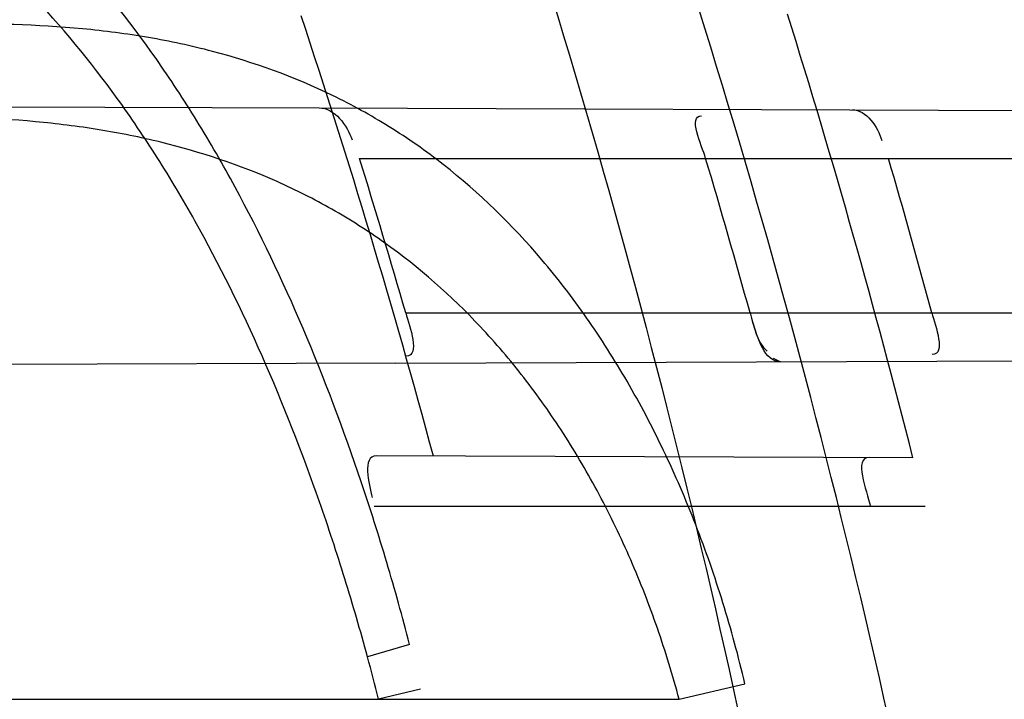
# Model space of a CAD drawing. Header units: millimetres. Extents: x 0 to 297, y 0 to 210.
# Tile 98 of 256: x 147.5941 to 147.6259, y 92.9366 to 92.9586. Entities that reach past the tile are written whole.
import ezdxf

# ---------------------------------------------------------------- set-up
doc = ezdxf.new("R2010")
doc.units = ezdxf.units.MM
doc.header["$LTSCALE"] = 16.335
doc.layers.get('0').update_dxf_attribs({"linetype": 'CONTINUOUS'})
for name, color, linetype in [('01_GLOBAL', 7, 'CONTINUOUS'), ('INTFCLR_1', 7, 'CONTINUOUS'), ('INTFCLR_144815', 7, 'CONTINUOUS')]:
    doc.layers.add(name, color=color, linetype=linetype)

msp = doc.modelspace()

# ---------------------------------------------------------------- linework, layer by layer
at = {"color": 7, "linetype": 'Continuous'}
msp.add_circle((148.0808034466, 92.1164639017), 1.9, dxfattribs=at)
at = {"color": 9, "linetype": 'Continuous'}
msp.add_arc((148.0808034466, 92.1164639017), 1.8756493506, 92.9674534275, 177.0325465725, dxfattribs=at)
at = {"layer": '01_GLOBAL', "color": 7, "linetype": 'Continuous'}
msp.add_circle((148.0808034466, 92.1164639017), 1.925, dxfattribs=at)
at = {"layer": 'INTFCLR_1', "color": 6, "linetype": 'Continuous'}
for p, q in [((147.5642691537, 92.955875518), (147.6037535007, 92.95573769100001)), ((147.6062380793, 92.94747836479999), (147.5673150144, 92.9473424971))]:
    msp.add_line(p, q, dxfattribs=at)
at = {"layer": 'INTFCLR_1', "color": 9, "linetype": 'Continuous'}
for p, q in [((147.6037535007, 92.95573769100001), (147.6475919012, 92.9555846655)), ((147.605059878, 92.9541036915), (147.6479681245, 92.9541036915)), ((147.6065565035, 92.9491036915), (147.649248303, 92.9491036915)), ((147.6062380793, 92.94747836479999), (147.6496285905, 92.9476298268)), ((147.6229711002, 92.94442060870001), (147.6055979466, 92.9444812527)), ((147.6055405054, 92.94285369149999), (147.6233637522, 92.94285369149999)), ((147.606685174, 92.9383802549), (147.6053207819, 92.9379776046)), ((147.6154042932, 92.9366036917), (147.6175336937, 92.9371056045)), ((147.6070367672, 92.9369353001), (147.6056811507, 92.9366036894)), ((147.3506636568, 92.9366036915), (147.6154042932, 92.9366036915))]:
    msp.add_line(p, q, dxfattribs=at)
at = {"layer": 'INTFCLR_1', "color": 7, "linetype": 'Continuous'}
msp.add_line((147.6184460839, 92.94764247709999), (147.6186914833, 92.9475218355), dxfattribs=at)
at = {"layer": 'INTFCLR_1', "color": 6, "linetype": 'Continuous'}
for centre, radius, start, end in [((147.3556636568, 92.8766036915), 0.3017258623, 270, 90.00000002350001), ((147.3556636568, 92.8766036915), 0.2867456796, 270, 90.00000002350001), ((147.3552502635, 92.8766054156), 0.2615546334, 16.0920984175, 17.2354244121), ((147.3559948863, 92.8766052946), 0.2715622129, 15.4839192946, 16.5815583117), ((147.3552498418, 92.87660524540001), 0.2779552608, 15.1191837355, 16.189568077)]:
    msp.add_arc(centre, radius, start, end, dxfattribs=at)
at = {"layer": 'INTFCLR_1', "color": 9, "linetype": 'Continuous'}
for centre, radius, start, end in [((147.3556636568, 92.8766036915), 0.2607760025, 15.0858372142, 18.3537618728), ((147.3556636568, 92.8766036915), 0.2757760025, 14.2357984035, 17.3348347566), ((147.5317042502, 92.9179342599), 0.0762963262, 14.1638873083, 15.2305644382)]:
    msp.add_arc(centre, radius, start, end, dxfattribs=at)
for points, knots in [([(147.6239207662, 92.7833025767), (147.6245143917, 92.7849178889), (147.625677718, 92.78817961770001), (147.6278942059, 92.7947943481), (147.6314905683, 92.8066675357), (147.6348253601, 92.820603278), (147.6370274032, 92.8330582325), (147.637953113, 92.83941797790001), (147.6384308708, 92.8430963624), (147.6395335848, 92.8523310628), (147.6406793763, 92.8681102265), (147.6404956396, 92.88672685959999), (147.639629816, 92.89879125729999), (147.6390851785, 92.90436193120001), (147.6386841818, 92.9080669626), (147.6374452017, 92.918066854), (147.6346320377, 92.9340794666), (147.6305782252, 92.9497128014), (147.6276786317, 92.9589915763), (147.6265880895, 92.96231049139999), (147.6249290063, 92.96719941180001), (147.621186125, 92.9774204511), (147.6147225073, 92.99242174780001), (147.6073615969, 93.00659423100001), (147.6022300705, 93.01531748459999), (147.59983173, 93.0192005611), (147.598238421, 93.02173172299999), (147.5939293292, 93.0283886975), (147.5867086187, 93.03860548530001), (147.5766787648, 93.0510431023), (147.5681834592, 93.0603660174), (147.5622490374, 93.0663251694), (147.5589678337, 93.0694802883), (147.5544151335, 93.07373538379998), (147.5480427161, 93.0793069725), (147.541144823, 93.084712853), (147.5367712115, 93.0878231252), (147.5346401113, 93.08925308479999), (147.533241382, 93.0901520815), (147.5319885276, 93.09091746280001), (147.5308874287, 93.09154948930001), (147.5299491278, 93.09203983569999), (147.5291251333, 93.09242738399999), (147.5284918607, 93.0926304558), (147.5279419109, 93.0927747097), (147.5276450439, 93.0924128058), (147.5279068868, 93.09190500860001), (147.528285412, 93.09126392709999), (147.528982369, 93.0903782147), (147.5299093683, 93.0892868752), (147.53099579, 93.0880857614), (147.5321866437, 93.08680384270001), (147.5339471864, 93.0849402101), (147.5364529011, 93.0823207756), (147.5411298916, 93.0774130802), (147.546237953, 93.07190717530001), (147.5508912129, 93.0666447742), (147.5537675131, 93.0632984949), (147.5583927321, 93.0578052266), (147.5654736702, 93.0489031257), (147.5747566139, 93.03595157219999), (147.581475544, 93.0253784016), (147.5858745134, 93.0178524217), (147.5888592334, 93.01255911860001), (147.5940084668, 93.0028972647), (147.6008853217, 92.9883069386), (147.605629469, 92.9761424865), (147.6078360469, 92.9698354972)], [0, 0, 0, 0, 0.0103792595, 0.0208842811, 0.0420721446, 0.0851858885, 0.1071984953, 0.1183380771, 0.123943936, 0.1295693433, 0.1744299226, 0.2192388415, 0.2417237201, 0.2473597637, 0.2529962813, 0.2641993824, 0.3081295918, 0.3509327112, 0.3614952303, 0.3667582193, 0.3720021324, 0.3926323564, 0.4323913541, 0.4704239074, 0.4888657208, 0.4934194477, 0.497950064, 0.5069039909, 0.5412450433, 0.5733438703, 0.6032118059, 0.6172673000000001, 0.6240601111, 0.6306649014, 0.6548506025, 0.6750843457, 0.6834913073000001, 0.6872123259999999, 0.6905622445, 0.6935176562, 0.6960693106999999, 0.6982084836, 0.6999280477, 0.7014829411, 0.7024060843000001, 0.7029587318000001, 0.7038763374, 0.7054334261, 0.7076628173, 0.7105600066, 0.714112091, 0.7174145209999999, 0.7211168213, 0.7295725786, 0.7392778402, 0.7620040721, 0.7748640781, 0.7816422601, 0.7886165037, 0.8181744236, 0.8502177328, 0.884679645, 0.8936796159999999, 0.902792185, 0.9213283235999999, 0.9597006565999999, 1, 1, 1, 1]), ([(147.5311764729, 93.0916036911), (147.5318287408, 93.0916035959), (147.5336257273, 93.09064726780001), (147.5357695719, 93.0894825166), (147.5378575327, 93.08815416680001), (147.540022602, 93.08673125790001), (147.5444669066, 93.0836295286), (147.5514777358, 93.0782474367), (147.5579605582, 93.07269628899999), (147.5625922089, 93.06845780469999), (147.5659282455, 93.06531718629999), (147.5719597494, 93.05938825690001), (147.580595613, 93.0501132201), (147.5907946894, 93.0377377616), (147.5981414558, 93.0275676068), (147.6025258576, 93.02094069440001), (147.60414614, 93.0184223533), (147.6065841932, 93.01456039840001), (147.6117989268, 93.0058880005), (147.6192817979, 92.99179533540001), (147.6258568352, 92.9768697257), (147.6296645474, 92.9666988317), (147.6313517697, 92.961835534), (147.6324604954, 92.9585349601), (147.6354073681, 92.94931094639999), (147.6395285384, 92.9337676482), (147.6423901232, 92.91783829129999), (147.6436501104, 92.9078915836), (147.6440578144, 92.90420708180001), (147.6446115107, 92.8986677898), (147.6454917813, 92.88667134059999), (147.6456786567, 92.8681563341), (147.6445135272, 92.85246501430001), (147.6433925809, 92.8432832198), (147.6429068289, 92.8396251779), (147.6419655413, 92.8333000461), (147.6397259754, 92.82091051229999), (147.6363346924, 92.80705067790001), (147.6326792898, 92.79524665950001), (147.6304259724, 92.7886688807), (147.6292433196, 92.78542534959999), (147.6286398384, 92.7838190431)], [0, 0, 0, 0, 0.0056084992, 0.016622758, 0.0214510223, 0.0268121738, 0.0389184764, 0.0680276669, 0.1027789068, 0.1122614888, 0.1220107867, 0.1421735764, 0.1849752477, 0.2309092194, 0.2799812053, 0.2927645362, 0.2992310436, 0.3057293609, 0.3320345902, 0.3862266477, 0.4428037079, 0.4721337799, 0.479586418, 0.4870651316, 0.5020714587, 0.5628449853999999, 0.6251697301, 0.6410581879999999, 0.6490513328, 0.6570434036, 0.6889243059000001, 0.7524504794, 0.8160576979, 0.8240355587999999, 0.8319861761, 0.8477866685, 0.8790166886, 0.9402183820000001, 0.9703167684, 0.9852456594, 1, 1, 1, 1]), ([(147.6066851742, 92.9383802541), (147.6064533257, 92.9392688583), (147.6060835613, 92.9405942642), (147.6055458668, 92.9423440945), (147.6047137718, 92.94488962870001), (147.6033320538, 92.9485570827), (147.6014874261, 92.9524338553), (147.5998290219, 92.9553134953), (147.5980981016, 92.9579551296), (147.5957168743, 92.9609407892), (147.5929709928, 92.9635035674), (147.5905965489, 92.96523885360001), (147.5881088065, 92.96677234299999), (147.5847519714, 92.968336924), (147.5811690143, 92.96944484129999), (147.5781660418, 92.9701087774), (147.575014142, 92.97065032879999), (147.5709227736, 92.9710929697), (147.5667319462, 92.9713068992), (147.5632696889, 92.9713860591), (147.5596875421, 92.9714143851), (147.5551425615, 92.9713725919), (147.5496304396, 92.971255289), (147.5459314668, 92.9711555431), (147.5440698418, 92.9711004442)], [0, 0, 0, 0, 0.0346282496, 0.0518722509, 0.0690224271, 0.1356084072, 0.1994979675, 0.2306510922, 0.2608465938, 0.3185314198, 0.3741956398, 0.4018715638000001, 0.4293205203, 0.4842875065, 0.5409793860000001, 0.570369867, 0.6002195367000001, 0.6615276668, 0.7254015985, 0.7583983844, 0.792108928, 0.8604732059, 0.9297730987, 1, 1, 1, 1]), ([(147.6078360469, 92.9698354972), (147.6101299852, 92.9632788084), (147.6142956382, 92.9498053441), (147.6182613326, 92.93248715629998), (147.6202192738, 92.9209208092), (147.6210065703, 92.9154643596), (147.6214994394, 92.91179284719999), (147.6227052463, 92.90167889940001), (147.623864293, 92.88500070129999), (147.6237011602, 92.86826331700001), (147.6230932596, 92.8580308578), (147.6228153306, 92.8542968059), (147.6223459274, 92.84873943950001), (147.6210514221, 92.8369058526), (147.6180380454, 92.81906424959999), (147.6143540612, 92.80424827), (147.6118533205, 92.7957452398), (147.6108389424, 92.79241084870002), (147.6090123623, 92.7866911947), (147.6051536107, 92.7756507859), (147.5989882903, 92.76060143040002), (147.5926455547, 92.7476790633), (147.588554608, 92.74013645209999), (147.5870705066, 92.7374761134), (147.5848652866, 92.73359496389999), (147.5801153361, 92.725595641), (147.5725777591, 92.71408438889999), (147.5633378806, 92.7015190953), (147.5566749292, 92.69332205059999), (147.5528339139, 92.6888229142), (147.551385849, 92.6871436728), (147.5489422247, 92.68435085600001), (147.5444265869, 92.6793230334), (147.5395205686, 92.6740995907), (147.5350750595, 92.669442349), (147.5324472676, 92.6667048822), (147.5302613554, 92.6642911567), (147.5288390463, 92.6627654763), (147.5269884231, 92.6599424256), (147.5301672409, 92.66119888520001), (147.5319512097, 92.6622736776), (147.5341146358, 92.6635994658), (147.5360112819, 92.6648736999), (147.5382932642, 92.66645580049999), (147.5413846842, 92.6687204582), (147.5453415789, 92.671795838), (147.5512543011, 92.676661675), (147.5565470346, 92.68140832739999), (147.5611780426, 92.68584954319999), (147.5644972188, 92.6891252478), (147.5704790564, 92.69529289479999), (147.5790048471, 92.7049106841), (147.5890158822, 92.7176983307), (147.5961841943, 92.72817403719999), (147.6004450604, 92.7349871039), (147.6020181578, 92.7375755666), (147.6043852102, 92.74154715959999), (147.6094401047, 92.750464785), (147.6166547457, 92.7649396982), (147.621618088, 92.77703676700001), (147.6239207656, 92.78330257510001)], [0, 0, 0, 0, 0.0419449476, 0.0850695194, 0.1071739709, 0.1127634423, 0.1183584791, 0.1295423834, 0.1742656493, 0.2191961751, 0.2304978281, 0.2361598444, 0.2418057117, 0.2641744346, 0.3080240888, 0.3509528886, 0.3562644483, 0.3615432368, 0.3719979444, 0.3925183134, 0.4321501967, 0.4701192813, 0.4793724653, 0.4839620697, 0.48851378, 0.5063269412, 0.5401307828, 0.5715496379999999, 0.6004673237, 0.6038923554, 0.6072711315, 0.6138564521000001, 0.6263016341, 0.6480618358, 0.6572019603, 0.6650284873, 0.6713159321, 0.6759369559, 0.6799952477, 0.6841765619, 0.6887949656, 0.6950107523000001, 0.6986911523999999, 0.7027318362, 0.7117342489, 0.7218512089, 0.7329803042, 0.7579718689, 0.7647510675, 0.7717251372, 0.7861300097, 0.8166264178, 0.8492835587, 0.8841348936, 0.8932111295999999, 0.8978052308, 0.9024247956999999, 0.92112918, 0.9596906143, 1, 1, 1, 1]), ([(147.6053207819, 92.9379776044), (147.6050905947, 92.93882446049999), (147.6046020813, 92.94050522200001), (147.6035256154, 92.94377400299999), (147.6019985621, 92.9476799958), (147.6001796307, 92.9513752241), (147.5985478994, 92.954121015), (147.59684337, 92.9566449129), (147.5945016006, 92.95950026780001), (147.5918121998, 92.9619510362), (147.5894897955, 92.96361520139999), (147.5870547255, 92.965090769), (147.5837740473, 92.9666019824), (147.5802771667, 92.96768187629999), (147.5773469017, 92.9683376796), (147.5742721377, 92.9688777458), (147.5702826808, 92.969333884), (147.5661959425, 92.9695740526), (147.5628200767, 92.9696814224), (147.5593277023, 92.9697418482), (147.5548960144, 92.96974604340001), (147.5495201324, 92.9696906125), (147.545912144, 92.9696337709), (147.5440960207, 92.96960206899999)], [0, 0, 0, 0, 0.0341071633, 0.068008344, 0.1337313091, 0.1969353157, 0.2278200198, 0.2578041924, 0.3152475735, 0.3708922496, 0.3986349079, 0.4261880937, 0.4814518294, 0.5385010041, 0.5680846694, 0.5981200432, 0.6597913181, 0.7240121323, 0.7571773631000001, 0.7910568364, 0.8597590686, 0.9294057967, 1, 1, 1, 1]), ([(147.5311764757, 92.6616036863), (147.5310781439, 92.6616036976), (147.5308373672, 92.6616511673), (147.5308497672, 92.6620839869), (147.5311074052, 92.66252928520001), (147.5315528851, 92.66319115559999), (147.5322318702, 92.6640149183), (147.5335407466, 92.6654986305), (147.5355593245, 92.6676144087), (147.5383533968, 92.67047263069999), (147.5428736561, 92.67507601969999), (147.5478811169, 92.68027873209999), (147.5524841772, 92.6852758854), (147.5549756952, 92.68805332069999), (147.5564519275, 92.6897231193), (147.5603658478, 92.69419510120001), (147.5671547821, 92.70234315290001), (147.5765732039, 92.71484082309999), (147.5842592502, 92.7262958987), (147.5891039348, 92.7342592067), (147.5913524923, 92.7381219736), (147.5928653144, 92.74076896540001), (147.5970335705, 92.74827048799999), (147.6034974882, 92.7611245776), (147.6097854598, 92.7761068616), (147.6137211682, 92.7870999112), (147.6155837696, 92.7927940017), (147.6166180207, 92.7961131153), (147.6191666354, 92.8045735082), (147.6229221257, 92.8193173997), (147.6259956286, 92.83708214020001), (147.6273158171, 92.8488648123), (147.6277944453, 92.8543974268), (147.6280778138, 92.8581145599), (147.6286975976, 92.86830028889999), (147.6288639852, 92.8849640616), (147.6276820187, 92.90156740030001), (147.6264527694, 92.9116340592), (147.6259502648, 92.9152888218), (147.6251474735, 92.9207210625), (147.6231505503, 92.93223826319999), (147.6191057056, 92.949481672), (147.6148598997, 92.9628870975), (147.6125223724, 92.96940981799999)], [0, 0, 0, 0, 0.0008731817, 0.001718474, 0.0032338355, 0.0055641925, 0.0087322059, 0.0127298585, 0.0231213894, 0.0346993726, 0.0482226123, 0.08041255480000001, 0.0988155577, 0.1085507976, 0.1135449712, 0.1186069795, 0.1613231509, 0.207686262, 0.2575123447, 0.2837454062, 0.2904461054, 0.2972015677, 0.3108182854, 0.366650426, 0.4248609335, 0.4549769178, 0.4703146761, 0.4780576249, 0.4858477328, 0.5487775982, 0.6130123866, 0.6457680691, 0.6540347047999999, 0.6623246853, 0.6788711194, 0.7446474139, 0.8101273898, 0.8265053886, 0.8346996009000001, 0.8428861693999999, 0.8752668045, 0.9384714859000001, 1, 1, 1, 1]), ([(147.6175336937, 92.9371056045), (147.6173285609, 92.93798744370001), (147.6168577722, 92.9397200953), (147.615979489, 92.9422423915), (147.6149449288, 92.9446386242), (147.6137657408, 92.9468827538), (147.6124535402, 92.9489486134), (147.6105754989, 92.9513931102), (147.6084249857, 92.95349124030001), (147.6060539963, 92.95515138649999), (147.6036063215, 92.9565016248), (147.6009695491, 92.95745553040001), (147.5982256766, 92.95804338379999), (147.5953432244, 92.95841868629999), (147.5931382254, 92.9584689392), (147.5916574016, 92.95842828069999)], [0, 0, 0, 0, 0.0736829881, 0.1459735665, 0.2171926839, 0.2858938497, 0.3520814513, 0.4160976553, 0.536537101, 0.5946056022, 0.6512552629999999, 0.7636590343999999, 0.8210952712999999, 0.8794404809, 1, 1, 1, 1]), ([(147.6154042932, 92.9366036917), (147.6152002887, 92.9373794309), (147.6147340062, 92.9389045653), (147.6138690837, 92.9411204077), (147.6128544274, 92.9432266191), (147.6116999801, 92.94519951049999), (147.6104180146, 92.947016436), (147.6085787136, 92.9491779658), (147.6064844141, 92.9510228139), (147.6041953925, 92.9524809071), (147.6018172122, 92.95367962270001), (147.5992703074, 92.9545261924), (147.5966240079, 92.9550564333), (147.5938408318, 92.95540443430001), (147.5917135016, 92.9554621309), (147.5902832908, 92.95543716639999)], [0, 0, 0, 0, 0.0701472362, 0.1393069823, 0.2078363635, 0.2743846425, 0.3389902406, 0.4020297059, 0.5223393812, 0.5811635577, 0.6390271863, 0.7549002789, 0.8143917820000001, 0.874905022, 1, 1, 1, 1])]:
    msp.add_open_spline(points, degree=3, knots=knots, dxfattribs=at)
at = {"layer": 'INTFCLR_1', "color": 6, "linetype": 'Continuous'}
for points, knots in [([(147.5524190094, 93.0916036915), (147.5518087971, 93.0916036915), (147.5529114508, 93.08950324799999), (147.5538583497, 93.08834455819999), (147.5554058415, 93.0863113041), (147.5573153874, 93.0840115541), (147.5597564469, 93.0810765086), (147.5626098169, 93.0776680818), (147.5656703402, 93.073960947), (147.5686923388, 93.0702356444), (147.571505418, 93.0666872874), (147.5740879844, 93.06335701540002), (147.5764364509, 93.0602594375), (147.5785589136, 93.05739951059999), (147.5804701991, 93.0547707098), (147.5821890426, 93.05236174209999), (147.5837330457, 93.05015870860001), (147.5851142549, 93.0481557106), (147.5863481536, 93.04633959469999), (147.5874498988, 93.04469533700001), (147.5884368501, 93.0432038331), (147.5893145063, 93.04186262), (147.590301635, 93.0403384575), (147.5913416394, 93.03871140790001), (147.5924164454, 93.0370044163), (147.5934051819, 93.03541431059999), (147.5944675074, 93.0336832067), (147.5954727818, 93.0320194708), (147.5963989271, 93.0304656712), (147.5972040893, 93.0291000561), (147.5980924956, 93.0275744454), (147.5990691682, 93.0258742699), (147.6001439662, 93.02397450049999), (147.6013258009, 93.02184928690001), (147.6026254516, 93.0194658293), (147.6040567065, 93.016782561), (147.6056293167, 93.01375936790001), (147.6073520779, 93.0103498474), (147.6092357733, 93.0064972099), (147.6112959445, 93.00212210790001), (147.6135459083, 92.9971289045), (147.6159975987, 92.99139551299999), (147.6186600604, 92.9847751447), (147.621540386, 92.9770580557), (147.6245995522, 92.96806700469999), (147.6276353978, 92.9580497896), (147.6304347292, 92.9474285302), (147.6328479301, 92.9366846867), (147.6348548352, 92.9259114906), (147.6364550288, 92.91515159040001), (147.6376568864, 92.9044033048), (147.6384643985, 92.8936919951), (147.6388848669, 92.883007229), (147.638923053, 92.8723658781), (147.6385832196, 92.8617581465), (147.6378679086, 92.85118540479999), (147.6367790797, 92.8406561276), (147.6353146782, 92.8301491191), (147.6334744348, 92.81967840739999), (147.6312492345, 92.80922126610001), (147.6286373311, 92.7987909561), (147.6256726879, 92.7885321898), (147.6225298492, 92.77894344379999), (147.6194333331, 92.7704309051), (147.6165578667, 92.7631606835), (147.613914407, 92.756913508), (147.6114912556, 92.751504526), (147.6092772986, 92.74679278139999), (147.6072566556, 92.7426627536), (147.6054148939, 92.7390284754), (147.6037381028, 92.7358200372), (147.6022167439, 92.7329849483), (147.6008394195, 92.7304773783), (147.5995919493, 92.72825221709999), (147.5984619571, 92.7262722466), (147.5974378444, 92.724505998), (147.5965123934, 92.7229325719), (147.5956788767, 92.7215330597), (147.5947260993, 92.71995062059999), (147.5936842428, 92.71824390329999), (147.5924549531, 92.71626272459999), (147.5913949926, 92.7145809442), (147.5904087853, 92.71303704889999), (147.5895314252, 92.7116777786), (147.5885421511, 92.7101629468), (147.5874297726, 92.7084808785), (147.5861816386, 92.706620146), (147.5847816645, 92.7045655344), (147.5832139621, 92.7023025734), (147.5814607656, 92.69981828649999), (147.5795082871, 92.69710583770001), (147.5773377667, 92.6941536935), (147.5749300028, 92.69095159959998), (147.5722786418, 92.6875081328), (147.5693828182, 92.6838337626), (147.5662651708, 92.67997262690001), (147.5630841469, 92.6761093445), (147.5601062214, 92.67254834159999), (147.5575479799, 92.66947614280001), (147.5555504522, 92.6670757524), (147.5539276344, 92.6649548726), (147.5529496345, 92.6637602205), (147.5517963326, 92.66160369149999), (147.5524190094, 92.66160369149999)], [0, 0, 0, 0, 0.0038604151, 0.0075016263, 0.0124785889, 0.0188917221, 0.0268498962, 0.0364677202, 0.04706947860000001, 0.0572444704, 0.0668187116, 0.0757144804, 0.08390538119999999, 0.0914099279, 0.098245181, 0.1044667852, 0.1101313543, 0.1152642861, 0.1198589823, 0.1240215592, 0.1277856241, 0.1311734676, 0.1341617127, 0.1392736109, 0.1433897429, 0.1469230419, 0.1511192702, 0.1562389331, 0.1592204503, 0.1625628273, 0.1662680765, 0.1703891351, 0.1749670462, 0.1800766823, 0.185772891, 0.1921413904, 0.1993155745, 0.2073310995, 0.2163076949, 0.2264451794, 0.2379233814, 0.250953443, 0.2658909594, 0.2830621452, 0.3030578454, 0.3259639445, 0.3492662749, 0.372530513, 0.3956109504, 0.4185782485, 0.4413347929, 0.4640172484, 0.48651927, 0.5089682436, 0.5313242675, 0.553647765, 0.5759939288, 0.5982772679, 0.6207473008, 0.6432362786, 0.6658996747, 0.6887559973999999, 0.7107777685, 0.7297237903, 0.7460531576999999, 0.7602331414, 0.7726347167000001, 0.7835467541, 0.7931663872, 0.8017211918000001, 0.8093215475, 0.8160683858, 0.8220758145, 0.8274205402, 0.8322066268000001, 0.8364980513, 0.8403368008, 0.8437547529, 0.8468031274, 0.8520223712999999, 0.8564046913, 0.8615533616, 0.8645986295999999, 0.8679945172, 0.8717882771, 0.8760445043, 0.8807522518, 0.8859628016, 0.8917731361, 0.8981681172, 0.9051985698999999, 0.9129160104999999, 0.9213486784, 0.9305434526, 0.9404096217, 0.9509435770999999, 0.9619432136, 0.9720502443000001, 0.9803711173, 0.9870628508, 0.9922716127, 0.99606073, 1, 1, 1, 1]), ([(147.5524190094, 92.66160369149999), (147.5531143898, 92.66160369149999), (147.5543203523, 92.6624163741), (147.5561744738, 92.6635325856), (147.5583002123, 92.66507723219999), (147.560928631, 92.6670898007), (147.5640582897, 92.6696593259), (147.5675074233, 92.6726544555), (147.5710070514, 92.6758564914), (147.574310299, 92.6790215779), (147.5773371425, 92.6820373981), (147.5800923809, 92.6848835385), (147.5825889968, 92.6875456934), (147.5848455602, 92.6900206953), (147.5868773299, 92.69230773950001), (147.5887011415, 92.69440843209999), (147.5903405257, 92.6963368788), (147.5918089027, 92.69809721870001), (147.59312239, 92.69969855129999), (147.5942950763, 92.7011505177), (147.5953447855, 92.7024683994), (147.5962981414, 92.7036803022), (147.5972372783, 92.7048876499), (147.5982377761, 92.70618954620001), (147.5992999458, 92.7075906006), (147.6003509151, 92.70899661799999), (147.6013832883, 92.71039607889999), (147.6024574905, 92.7118722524), (147.6036466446, 92.7135309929), (147.6049757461, 92.71541616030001), (147.6064609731, 92.7175638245), (147.6081179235, 92.7200131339), (147.6099603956, 92.72280467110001), (147.6120026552, 92.725988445), (147.6142665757, 92.7296344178), (147.6167734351, 92.73382309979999), (147.6195429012, 92.73865281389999), (147.6225956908, 92.7442536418), (147.6259494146, 92.7507780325), (147.6296263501, 92.7584542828), (147.6335547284, 92.7673916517), (147.6374822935, 92.777309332), (147.6411546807, 92.7877658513), (147.6444163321, 92.7983650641), (147.6472390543, 92.8090034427), (147.6496322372, 92.81966957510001), (147.6515947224, 92.830307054), (147.6531423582, 92.84094476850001), (147.6542785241, 92.8515373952), (147.6550140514, 92.86210180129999), (147.655355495, 92.8726275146), (147.6553083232, 92.8831163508), (147.6548760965, 92.8935745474), (147.6540611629, 92.9039954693), (147.6528633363, 92.9143835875), (147.6512816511, 92.9247373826), (147.649316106, 92.935041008), (147.6469588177, 92.94531754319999), (147.6442058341, 92.9555541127), (147.6410435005, 92.9657625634), (147.6374805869, 92.97589100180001), (147.6336594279, 92.98555735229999), (147.6298256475, 92.9943126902), (147.6262354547, 93.0018480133), (147.6229615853, 93.0082575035), (147.6199846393, 93.0137592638), (147.617284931, 93.01850609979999), (147.6148405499, 93.0226260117), (147.6126315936, 93.0262165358), (147.6106351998, 93.029359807), (147.6088346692, 93.032115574), (147.6072125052, 93.0345383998), (147.6057564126, 93.0366668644), (147.6044486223, 93.0385420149), (147.6032796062, 93.0401903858), (147.6022307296, 93.04164776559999), (147.6012884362, 93.0429399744), (147.6003875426, 93.0441606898), (147.599451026, 93.0454152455), (147.5984191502, 93.0467800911), (147.5973563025, 93.048166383), (147.5962900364, 93.04953808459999), (147.5952102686, 93.0509094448), (147.5940251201, 93.0523937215), (147.5927013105, 93.0540257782), (147.5912185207, 93.05582248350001), (147.5895625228, 93.05779146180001), (147.5877136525, 93.05994306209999), (147.5856554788, 93.0622827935), (147.583366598, 93.0648176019), (147.5808303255, 93.0675463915), (147.5780323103, 93.07046241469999), (147.5749547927, 93.0735545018), (147.5715984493, 93.0767954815), (147.5680191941, 93.0800963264), (147.5644644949, 93.08320501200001), (147.5612102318, 93.085894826), (147.5584715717, 93.08800309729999), (147.5562664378, 93.089614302), (147.5543599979, 93.09076625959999), (147.5531273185, 93.0916036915), (147.5524190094, 93.0916036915)], [0, 0, 0, 0, 0.0042187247, 0.0081401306, 0.0133978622, 0.0200459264, 0.0282638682, 0.0379443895, 0.0477615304, 0.05703690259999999, 0.0656973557, 0.0736821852, 0.0810680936, 0.0878383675, 0.0940009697, 0.0996271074, 0.1047154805, 0.1093563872, 0.1135342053, 0.1172803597, 0.1206792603, 0.1237557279, 0.1266349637, 0.1299589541, 0.1337168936, 0.1373013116, 0.1406085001, 0.1442672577, 0.148377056, 0.1529904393, 0.1582606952, 0.164218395, 0.1709303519, 0.1785521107, 0.1871652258, 0.1969659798, 0.2081658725, 0.2209392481, 0.2356613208, 0.2526660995, 0.2725685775, 0.2948769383, 0.3173640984, 0.3397873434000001, 0.3621386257, 0.3841211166, 0.4060891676, 0.4277469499, 0.4493218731, 0.470705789, 0.4919793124, 0.5131981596, 0.5343255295, 0.5554668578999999, 0.5765984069, 0.5977513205, 0.6189954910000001, 0.6402209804, 0.6617015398, 0.6832900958, 0.7050415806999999, 0.7268239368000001, 0.7463339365, 0.7630160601, 0.7774553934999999, 0.7899931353, 0.8009638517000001, 0.8105830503, 0.8190545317, 0.8265380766, 0.8331730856, 0.8390248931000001, 0.8442268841, 0.8488182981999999, 0.8528943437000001, 0.8564866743, 0.8597116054, 0.8625968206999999, 0.8656908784, 0.8692094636, 0.8729771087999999, 0.8762884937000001, 0.879749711, 0.8835661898, 0.8878115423, 0.8924986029, 0.8976989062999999, 0.9034198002, 0.9097088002, 0.9166034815, 0.9241390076, 0.9323094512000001, 0.9411199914, 0.9506041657, 0.9606137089, 0.9706541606, 0.9792553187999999, 0.9862062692, 0.9916647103, 0.9957028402, 1, 1, 1, 1])]:
    msp.add_open_spline(points, degree=3, knots=knots, dxfattribs=at)
for points in [[(147.6037535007, 92.95573769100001), (147.6042495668, 92.9557359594), (147.6046729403, 92.9551734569), (147.6048199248, 92.95469966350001)], [(147.6162640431, 92.9541036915), (147.6161325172, 92.9545454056), (147.6156728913, 92.95548178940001), (147.6161337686, 92.95548018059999)], [(147.6210056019, 92.95567746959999), (147.6214668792, 92.9556758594), (147.6218365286, 92.95512331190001), (147.6219651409, 92.9546803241)], [(147.6065565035, 92.9491036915), (147.6066854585, 92.9486566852), (147.6070400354, 92.9477097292), (147.6065748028, 92.94770810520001)], [(147.6235837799, 92.9491036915), (147.6237007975, 92.9486705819), (147.6240482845, 92.94775943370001), (147.6235996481, 92.9477578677)], [(147.6055979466, 92.9444812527), (147.6051471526, 92.94448282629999), (147.6053579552, 92.9435703), (147.6054736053, 92.9431345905)], [(147.6215608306, 92.9444255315), (147.6210367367, 92.94442736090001), (147.621471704, 92.9433622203), (147.6215984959, 92.94285369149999)]]:
    msp.add_open_spline(points, degree=3, dxfattribs=at)
at = {"layer": 'INTFCLR_1', "color": 7, "linetype": 'Continuous'}
for points in [[(147.6177008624, 92.9491036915), (147.617823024, 92.94866762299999), (147.6179135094, 92.9481614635), (147.6182539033, 92.947862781)], [(147.6186914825, 92.9475218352), (147.6181697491, 92.9475199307), (147.6179327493, 92.94830115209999), (147.617793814, 92.94880405)]]:
    msp.add_open_spline(points, degree=3, dxfattribs=at)
at = {"layer": 'INTFCLR_144815', "color": 6, "linetype": 'Continuous'}
for radius in [0.3190566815, 0.3040475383]:
    msp.add_circle((147.3556636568, 92.8766036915), radius, dxfattribs=at)
for radius, start, end in [(0.4398395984, 313.9937911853, 154.5150993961), (0.3391361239, 316.9838592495, 43.0161407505)]:
    msp.add_arc((147.3556636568, 92.8766036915), radius, start, end, dxfattribs=at)
at = {"layer": 'INTFCLR_144815', "color": 9, "linetype": 'Continuous'}
for centre, radius, start, end in [((147.3556636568, 92.87660369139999), 0.3298406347, 314.0862202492, 45.9137797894), ((147.3556636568, 92.8766036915), 0.3198467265, 314.0319604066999, 45.9680396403)]:
    msp.add_arc(centre, radius, start, end, dxfattribs=at)
at = {"layer": 'INTFCLR_144815', "color": 6, "linetype": 'Continuous'}
for points, knots in [([(147.6577759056, 92.87660369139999), (147.6577759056, 92.87817500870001), (147.6577525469, 92.88131803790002), (147.6576474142, 92.88603238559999), (147.6574721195, 92.8907467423), (147.6572265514, 92.8954611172), (147.656910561, 92.9001754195), (147.656523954, 92.904889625), (147.6560665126, 92.90960350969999), (147.6555379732, 92.9143169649), (147.6549380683, 92.91902960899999), (147.6542664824, 92.923741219), (147.6535229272, 92.9284511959), (147.6527070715, 92.93315910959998), (147.6518186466, 92.93786409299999), (147.6508573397, 92.9425655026), (147.6498229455, 92.9472621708), (147.6487152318, 92.95195313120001), (147.6475341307, 92.9566368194), (147.6462795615, 92.96131189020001), (147.64495167, 92.965976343), (147.6435506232, 92.97062836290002), (147.6420768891, 92.97526542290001), (147.6405310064, 92.97988513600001), (147.6389138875, 92.98448439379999), (147.6372266, 92.9890601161), (147.6354706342, 92.99360858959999), (147.6336477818, 92.99812590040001), (147.6317603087, 93.00260760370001), (147.6298109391, 93.0070488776), (147.6278029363, 93.0114444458), (147.6257401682, 93.0157885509), (147.62362715, 93.0200749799), (147.621469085, 93.0242970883), (147.6192719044, 93.0284478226), (147.6170422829, 93.0325197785), (147.6147876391, 93.03650527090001), (147.6125161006, 93.0403964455), (147.6102364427, 93.04418540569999), (147.6079579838, 93.04786437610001), (147.6056904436, 93.05142588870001), (147.603443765, 93.05486297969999), (147.6012279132, 93.0581693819), (147.5990526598, 93.06133970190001), (147.5969273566, 93.0643695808), (147.5948607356, 93.06725579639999), (147.5928607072, 93.069996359), (147.5909342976, 93.07259041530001), (147.5890876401, 93.0750381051), (147.5873260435, 93.0773403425), (147.5856536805, 93.07949911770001), (147.5840734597, 93.0815175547), (147.5825868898, 93.0834000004), (147.5811945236, 93.0851514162), (147.5798962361, 93.08677702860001), (147.578691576, 93.08828191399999), (147.577579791, 93.08967101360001), (147.5765599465, 93.0909489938), (147.57563099, 93.0921203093), (147.5747919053, 93.09318871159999), (147.5740415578, 93.0941585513), (147.5733789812, 93.0950309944), (147.5728023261, 93.0958162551), (147.5723120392, 93.096495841), (147.5718077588, 93.09728362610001), (147.5713359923, 93.09785424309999), (147.5710071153, 93.09909758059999), (147.5713403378, 93.0991036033)], [0, 0, 0, 0, 0.0193233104, 0.0386508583, 0.0579871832, 0.0773361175, 0.09670245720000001, 0.1160893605, 0.1355016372, 0.1549417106, 0.174414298, 0.1939209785, 0.2134662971, 0.2330504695, 0.2526773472, 0.2723461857, 0.2920601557, 0.3118166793, 0.3316176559, 0.3514587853, 0.371340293, 0.3912557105, 0.4112029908, 0.4311730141, 0.4511607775, 0.4711544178, 0.4911445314, 0.5111169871, 0.5310562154, 0.5509444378, 0.5707608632, 0.5904818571, 0.6100808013, 0.6295279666, 0.6487906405, 0.6678329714, 0.6866163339, 0.7050996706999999, 0.7232399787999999, 0.7409930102, 0.7583142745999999, 0.7751600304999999, 0.7914883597, 0.8072603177, 0.8224409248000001, 0.8370001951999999, 0.8509135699, 0.8641629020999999, 0.8767346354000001, 0.8886194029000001, 0.8998117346, 0.9103161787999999, 0.9201431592, 0.929309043, 0.9378311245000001, 0.9457272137, 0.9530145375, 0.9597112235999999, 0.9658341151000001, 0.9713985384, 0.9764187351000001, 0.9809091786, 0.9848838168, 0.9883571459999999, 0.9913427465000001, 0.9959015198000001, 1, 1, 1, 1]), ([(147.5784687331, 92.65410377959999), (147.5781248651, 92.65411009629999), (147.5784667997, 92.6553861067), (147.5789335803, 92.6559818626), (147.5794381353, 92.656793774), (147.5799269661, 92.65749477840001), (147.5805020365, 92.6583039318), (147.581162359, 92.6592026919), (147.5819099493, 92.66020143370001), (147.5827456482, 92.66130133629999), (147.5836709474, 92.66250732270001), (147.5846879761, 92.6638247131), (147.5857985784, 92.6652591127), (147.5870029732, 92.6668144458), (147.5882990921, 92.66849222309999), (147.5896836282, 92.6702928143), (147.5911548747, 92.6722190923), (147.5927145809, 92.6742789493), (147.5943650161, 92.6764816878), (147.596103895, 92.67883130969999), (147.5979255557, 92.6813277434), (147.599823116, 92.6839695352), (147.6017910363, 92.68675738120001), (147.6038223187, 92.689690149), (147.6059091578, 92.6927656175), (147.6080430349, 92.6959804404), (147.610214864, 92.6993301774), (147.6124151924, 92.7028094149), (147.6146343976, 92.70641190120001), (147.6168628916, 92.71013072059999), (147.6190913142, 92.71395848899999), (147.6213106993, 92.7178875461), (147.6235126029, 92.7219101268), (147.6256891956, 92.72601851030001), (147.6278333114, 92.73020512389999), (147.6299384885, 92.73446266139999), (147.631998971, 92.73878415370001), (147.6340096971, 92.7431630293), (147.635966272, 92.7475931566), (147.6378649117, 92.7520688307), (147.6397023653, 92.75658470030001), (147.6414762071, 92.7611366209), (147.6431808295, 92.76571122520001), (147.6448144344, 92.7703031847), (147.6463777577, 92.7749136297), (147.6478725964, 92.77954824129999), (147.6492992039, 92.7842086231), (147.6506556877, 92.7888890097), (147.651941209, 92.79358669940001), (147.653154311, 92.79829575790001), (147.6542942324, 92.8030117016), (147.6553612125, 92.8077336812), (147.656355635, 92.81246156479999), (147.6572778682, 92.8171953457), (147.6581281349, 92.82193449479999), (147.6589065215, 92.8266777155), (147.6596131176, 92.831423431), (147.6602481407, 92.8361706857), (147.6608118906, 92.84091921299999), (147.6613046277, 92.8456686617), (147.6617265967, 92.8504187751), (147.6620780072, 92.8551692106), (147.6623590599, 92.8599199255), (147.662569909, 92.86467073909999), (147.6627106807, 92.8694216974), (147.6627814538, 92.87417265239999), (147.6627822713, 92.87892366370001), (147.6627131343, 92.88367460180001), (147.6625740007, 92.8884255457), (147.6623647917, 92.8931763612), (147.6620853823, 92.8979270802), (147.6617356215, 92.9026774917), (147.6613153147, 92.90742751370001), (147.6608242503, 92.91217686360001), (147.6602621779, 92.9169253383), (147.6596288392, 92.921672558), (147.6589239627, 92.9264180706), (147.6581472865, 92.93116125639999), (147.6572985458, 92.9359014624), (147.6563774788, 92.9406379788), (147.6553839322, 92.9453695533), (147.654317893, 92.950094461), (147.6531794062, 92.9548110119), (147.6519684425, 92.9595180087), (147.6506848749, 92.96421469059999), (147.6493287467, 92.9688997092), (147.6479004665, 92.97357066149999), (147.6464007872, 92.97822446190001), (147.6448306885, 92.98285783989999), (147.6431912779, 92.987467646), (147.6414839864, 92.9920503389), (147.6397106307, 92.9966019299), (147.6378734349, 93.00111803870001), (147.6359750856, 93.0055938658), (147.6340187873, 93.01002417), (147.6320083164, 93.01440325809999), (147.6299480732, 93.0187249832), (147.6278431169, 93.02298277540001), (147.6256991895, 93.02716968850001), (147.623522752, 93.0312784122), (147.6213209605, 93.0353013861), (147.6191016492, 93.0392308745), (147.6168732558, 93.0430591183), (147.6146447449, 93.04677845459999), (147.6124254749, 93.0503814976), (147.6102250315, 93.0538613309), (147.6080530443, 93.0572116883), (147.6059189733, 93.0604271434), (147.6038319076, 93.0635032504), (147.6018003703, 93.06643665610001), (147.5998321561, 93.0692251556), (147.5979341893, 93.0718677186), (147.5961124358, 93.07436445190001), (147.5943718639, 93.076716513), (147.5927164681, 93.07892596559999), (147.5911492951, 93.0809956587), (147.5896725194, 93.0829290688), (147.5882875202, 93.0847301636), (147.5869950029, 93.086403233), (147.5857951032, 93.08795275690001), (147.5846874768, 93.08938331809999), (147.5836714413, 93.09069941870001), (147.5827460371, 93.0919055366), (147.5819101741, 93.0930056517), (147.5811625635, 93.0940044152), (147.5805021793, 93.0949032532), (147.57992705, 93.09571248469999), (147.5794381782, 93.0964135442), (147.5789336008, 93.0972254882), (147.5784668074, 93.0978212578), (147.578124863, 93.0990972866), (147.5784687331, 93.0991036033)], [0, 0, 0, 0, 0.0021236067, 0.0044659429, 0.005996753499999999, 0.007775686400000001, 0.0098091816, 0.0121043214, 0.0146687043, 0.0175100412, 0.0206343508, 0.0240542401, 0.0277864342, 0.0318356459, 0.0362005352, 0.040877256, 0.0458603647, 0.0511668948, 0.0568307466, 0.06285557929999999, 0.0692156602, 0.07591263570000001, 0.0829392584, 0.09028590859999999, 0.0979403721, 0.1058876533, 0.114110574, 0.1225900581, 0.1313055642, 0.140235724, 0.1493588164, 0.1586532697, 0.1680981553, 0.1776734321, 0.1873601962, 0.1971407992, 0.2069991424, 0.2169205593, 0.2268918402, 0.236901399, 0.2469387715, 0.256994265, 0.2670652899, 0.2770813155, 0.2870874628, 0.2971238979, 0.3071487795, 0.3171804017, 0.3272115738, 0.3372204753, 0.347205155, 0.3571681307, 0.3671107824, 0.3770356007, 0.3869457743, 0.396839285, 0.4067137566, 0.4165706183, 0.4264117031, 0.436238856, 0.4460529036, 0.4558561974, 0.465649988, 0.4754369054, 0.4852183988, 0.4949970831, 0.5047743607, 0.514552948, 0.5243342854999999, 0.5341210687, 0.5439147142, 0.5537177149, 0.5635313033, 0.5733577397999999, 0.5831983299, 0.5930548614, 0.6029285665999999, 0.6128203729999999, 0.6227310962, 0.6326618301, 0.642613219, 0.6525827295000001, 0.6625684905, 0.6725713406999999, 0.6825918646, 0.692631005, 0.7026858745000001, 0.7127502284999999, 0.7228203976, 0.7328919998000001, 0.7429592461, 0.7530154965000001, 0.7630529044, 0.7730624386, 0.783033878, 0.7929554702, 0.8028140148, 0.8125949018, 0.8222819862, 0.8318577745, 0.8413032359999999, 0.8505983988, 0.8597223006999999, 0.868653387, 0.8773699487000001, 0.8858505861, 0.894074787, 0.9020233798, 0.9096791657, 0.9170272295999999, 0.9240552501, 0.9307537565, 0.9371162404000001, 0.9431389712, 0.9488208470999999, 0.9541629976, 0.959168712, 0.963842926, 0.9681919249, 0.9722229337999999, 0.9759438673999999, 0.9793632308, 0.9824892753, 0.9853304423, 0.9878949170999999, 0.9901903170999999, 0.992224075, 0.994003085, 0.9955339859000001, 0.9978763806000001, 1, 1, 1, 1]), ([(147.5574681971, 93.0916036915), (147.5570375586, 93.0916036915), (147.5576723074, 93.09011703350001), (147.5583358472, 93.0892847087), (147.5593498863, 93.0878668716), (147.5606285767, 93.08627411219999), (147.5622364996, 93.0842911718), (147.5641604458, 93.08196461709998), (147.5664090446, 93.0792472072), (147.5690057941, 93.07608910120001), (147.571947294, 93.07245933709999), (147.575225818, 93.0683255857), (147.5788235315, 93.0636601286), (147.5826928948, 93.0584672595), (147.586796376, 93.0527337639), (147.5910592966, 93.0464979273), (147.595423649, 93.0397776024), (147.5998100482, 93.03263197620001), (147.6041573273, 93.0251029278), (147.6084000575, 93.0172542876), (147.6124915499, 93.0091318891), (147.616386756, 93.0007937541), (147.6200588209, 92.9922750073), (147.6234808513, 92.9836236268), (147.6266405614, 92.9748635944), (147.6295258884, 92.9660277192), (147.6321308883, 92.9571387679), (147.6344555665, 92.9482068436), (147.6364948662, 92.939264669), (147.638256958, 92.9302947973), (147.6397385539, 92.92133242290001), (147.64094633, 92.9123580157), (147.6418802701, 92.9033999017), (147.6425442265, 92.8944514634), (147.6429407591, 92.88552087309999), (147.6430286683, 92.87957398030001), (147.6430286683, 92.8766036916)], [0, 0, 0, 0, 0.0054582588, 0.0104886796, 0.0173326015, 0.0261201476, 0.0369214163, 0.0494932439, 0.0644526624, 0.0816039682, 0.1013229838, 0.1236661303, 0.1484759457, 0.1759938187, 0.2057431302, 0.2378352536, 0.2717270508, 0.3072978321, 0.3440954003, 0.3819077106, 0.4203669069, 0.459352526, 0.498537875, 0.5379266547, 0.5772553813, 0.6165531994, 0.6557211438, 0.6946413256, 0.7335171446, 0.7719534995, 0.810488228, 0.8486376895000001, 0.8867107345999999, 0.9246290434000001, 0.9623521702, 1, 1, 1, 1]), ([(147.5857237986, 93.0916036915), (147.5853758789, 93.0916036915), (147.5856994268, 93.09031299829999), (147.5861425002, 93.0896962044), (147.5866231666, 93.08886737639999), (147.5870888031, 93.0881506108), (147.587636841, 93.0873240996), (147.5882660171, 93.08640637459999), (147.5889780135, 93.08538740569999), (147.5897734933, 93.08426604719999), (147.590653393, 93.08303795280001), (147.5916183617, 93.0816995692), (147.592668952, 93.0802468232), (147.5938053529, 93.07867577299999), (147.5950274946, 93.076982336), (147.5963347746, 93.0751626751), (147.5977261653, 93.0732130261), (147.5991999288, 93.0711300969), (147.6007536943, 93.06891097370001), (147.6023842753, 93.0665534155), (147.6040876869, 93.06405588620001), (147.605859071, 93.0614177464), (147.6076927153, 93.05863933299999), (147.6095821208, 93.05572198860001), (147.6115200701, 93.0526681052), (147.6134987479, 93.04948109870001), (147.6155098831, 93.0461653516), (147.6175449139, 93.0427261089), (147.6195951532, 93.0391693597), (147.6216519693, 93.0355016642), (147.6237069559, 93.0317299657), (147.6257520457, 93.0278614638), (147.6277796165, 93.02390347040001), (147.6297825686, 93.0198632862), (147.6317543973, 93.01574804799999), (147.633689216, 93.01156464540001), (147.635581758, 93.0073196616), (147.6374273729, 93.0030193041), (147.6392219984, 92.99866937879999), (147.6409621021, 92.9942753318), (147.6426447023, 92.9898420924), (147.6442672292, 92.9853743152), (147.6458276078, 92.98087605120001), (147.6473240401, 92.9763512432), (147.6487551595, 92.9718031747), (147.6501197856, 92.9672351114), (147.6514170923, 92.9626496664), (147.6526463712, 92.958049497), (147.6538071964, 92.9534366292), (147.6548992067, 92.948813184), (147.6559222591, 92.944180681), (147.6568762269, 92.9395408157), (147.6577611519, 92.9348946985), (147.6585770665, 92.9302436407), (147.6593241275, 92.92558837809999), (147.6600024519, 92.92092994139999), (147.6606122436, 92.91626881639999), (147.6611536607, 92.9116057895), (147.6616269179, 92.90694109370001), (147.662032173, 92.9022753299), (147.6623696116, 92.897608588), (147.6626393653, 92.8929413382), (147.6628415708, 92.8882735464), (147.6629763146, 92.88360558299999), (147.6630436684, 92.8789373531), (147.6630436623, 92.8742691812), (147.6629762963, 92.8696009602), (147.6628415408, 92.8649330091), (147.662639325, 92.8602652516), (147.6623695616, 92.85559802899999), (147.6620321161, 92.85093134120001), (147.6616268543, 92.84626561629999), (147.6611535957, 92.84160099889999), (147.6606121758, 92.8369380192), (147.6600023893, 92.8322769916), (147.659324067, 92.8276186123), (147.6585770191, 92.82296346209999), (147.6577611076, 92.8183124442), (147.6568762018, 92.81366644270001), (147.6559222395, 92.80902661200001), (147.6548992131, 92.8043942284), (147.6538072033, 92.79977078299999), (147.6526464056, 92.79515801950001), (147.6514171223, 92.79055782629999), (147.6501198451, 92.7859724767), (147.6487552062, 92.7814043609), (147.6473241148, 92.7768563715), (147.6458276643, 92.77233149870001), (147.6442673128, 92.76783330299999), (147.6426447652, 92.76336546), (147.6409621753, 92.7589322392), (147.6392220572, 92.7545381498), (147.6374274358, 92.7501882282), (147.6355818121, 92.7458878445), (147.6336892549, 92.7416428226), (147.6317544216, 92.73745938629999), (147.6297825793, 92.7333441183), (147.6277796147, 92.7293039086), (147.6257520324, 92.7253458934), (147.6237069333, 92.7214773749), (147.6216519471, 92.71770567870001), (147.6195951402, 92.7140380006), (147.6175449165, 92.7104812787), (147.6155099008, 92.70704206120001), (147.613498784, 92.7037263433), (147.6115201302, 92.7005393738), (147.6095822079, 92.69748553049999), (147.6076928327, 92.6945682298), (147.6058592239, 92.6917898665), (147.6040878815, 92.68915178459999), (147.6023844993, 92.6866542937), (147.6007539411, 92.684296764), (147.5992001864, 92.68207765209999), (147.5977264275, 92.6799947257), (147.5963350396, 92.67804507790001), (147.5950277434, 92.6762253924), (147.5938055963, 92.6745319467), (147.5926691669, 92.6729608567), (147.5916185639, 92.67150809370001), (147.5906535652, 92.67016966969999), (147.5897736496, 92.6689415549), (147.5889781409, 92.6678201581), (147.5882661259, 92.6668011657), (147.5876369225, 92.6658834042), (147.5870888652, 92.6650568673), (147.5866232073, 92.664340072), (147.5861425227, 92.6635112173), (147.585699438, 92.66289440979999), (147.5853758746, 92.66160369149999), (147.5857237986, 92.66160369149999)], [0, 0, 0, 0, 0.0022415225, 0.0046949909, 0.0062948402, 0.0081515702, 0.0102713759, 0.0126610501, 0.0153273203, 0.0182777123, 0.0215194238, 0.0250604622, 0.0289080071, 0.0330699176, 0.0375525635, 0.0423627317, 0.0475050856, 0.0529841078, 0.05880161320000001, 0.0649581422, 0.07145189, 0.07827835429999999, 0.08543053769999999, 0.0928988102, 0.1006709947, 0.1087324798, 0.1170666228, 0.1256550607, 0.1344781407, 0.1435153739, 0.1527460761, 0.1621498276, 0.1717063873, 0.1813963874, 0.1912015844, 0.2011049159, 0.2110906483, 0.2211444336, 0.2312534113, 0.241406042, 0.2515916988, 0.2618021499, 0.2720286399, 0.2822654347, 0.2925056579, 0.3027455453, 0.312979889, 0.3232065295, 0.3334216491, 0.3436244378, 0.3538122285, 0.3639852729, 0.3741416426, 0.3842825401, 0.3944068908, 0.4045165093, 0.4146106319, 0.4246916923, 0.4347594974, 0.444816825, 0.4548636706, 0.4649030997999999, 0.474935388, 0.4849637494, 0.494988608, 0.5050132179, 0.5150380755, 0.5250663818, 0.5350986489, 0.5451379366, 0.5551847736, 0.565241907, 0.5753096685, 0.5853904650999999, 0.5954845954, 0.6055938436, 0.615718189, 0.6258587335, 0.636015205, 0.6461877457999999, 0.6563757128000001, 0.6665780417, 0.6767934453, 0.6870195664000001, 0.6972543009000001, 0.7074936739, 0.7177343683, 0.7279706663, 0.7381976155, 0.7484076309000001, 0.7585937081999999, 0.7687462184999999, 0.7788551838, 0.7889090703, 0.7988948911, 0.808798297, 0.8186035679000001, 0.82829363, 0.8378502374, 0.8472540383, 0.8564847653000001, 0.8655219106, 0.8743449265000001, 0.8829333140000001, 0.8912673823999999, 0.8993287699, 0.9071008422, 0.9145690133, 0.9217210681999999, 0.9285473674, 0.9350409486, 0.9411974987, 0.9470149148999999, 0.9524939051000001, 0.9576363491, 0.9624464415, 0.9669292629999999, 0.9710911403, 0.9749388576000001, 0.9784798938, 0.9817217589, 0.9846721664, 0.9873385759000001, 0.9897282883, 0.9918482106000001, 0.9937049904, 0.9953049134, 0.9977584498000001, 1, 1, 1, 1]), ([(147.6636860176, 92.87660369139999), (147.6636860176, 92.8782804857), (147.6636600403, 92.8816344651), (147.6635431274, 92.88666501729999), (147.6633482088, 92.89169513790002), (147.6630751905, 92.89672457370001), (147.6627239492, 92.9017529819), (147.6622943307, 92.9067800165), (147.6617861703, 92.9118051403), (147.6611992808, 92.9168278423), (147.6605334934, 92.9218473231), (147.6597886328, 92.9268628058), (147.6589645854, 92.93187312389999), (147.6580612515, 92.9368771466), (147.6570786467, 92.9418732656), (147.6560168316, 92.9468598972), (147.654876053, 92.95183488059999), (147.6536566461, 92.9567960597), (147.6523592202, 92.9617406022), (147.6509845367, 92.96666563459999), (147.6495337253, 92.97156755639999), (147.6480081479, 92.97644266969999), (147.6464096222, 92.98128656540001), (147.6447403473, 92.9860945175), (147.6430030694, 92.99086114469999), (147.6412010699, 92.9955806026), (147.6393382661, 93.0002464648), (147.6374192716, 93.00485172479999), (147.6354494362, 93.00938884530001), (147.633434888, 93.01384978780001), (147.6313825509, 93.0182260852), (147.629300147, 93.02250892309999), (147.6271961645, 93.0266892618), (147.6250797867, 93.0307579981), (147.6229607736, 93.03470617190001), (147.6208493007, 93.03852519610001), (147.6187557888, 93.0422070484), (147.6166906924, 93.04574449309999), (147.6146642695, 93.0491312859), (147.612686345, 93.0523623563), (147.6107660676, 93.0554339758), (147.6089118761, 93.0583435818), (147.6071314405, 93.06108967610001), (147.6054316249, 93.0636717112), (147.6038179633, 93.06609072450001), (147.6022945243, 93.06834936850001), (147.6008639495, 93.0704517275), (147.599527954, 93.0724025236), (147.5982875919, 93.07420671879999), (147.5971433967, 93.07586935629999), (147.5960957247, 93.0773950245), (147.5951440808, 93.07878911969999), (147.594289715, 93.08005332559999), (147.5935275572, 93.0811998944), (147.5928718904, 93.0822063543), (147.5921312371, 93.08338835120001), (147.5915370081, 93.0843794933), (147.5904287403, 93.08650095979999), (147.5910646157, 93.0865120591)], [0, 0, 0, 0, 0.0222607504, 0.0445259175, 0.0667999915, 0.0890869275, 0.1113912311, 0.1337160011, 0.1560653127, 0.1784412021, 0.2008472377, 0.2232837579, 0.2457532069, 0.2682540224, 0.2907870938, 0.3133484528, 0.3359368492, 0.3585452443, 0.3811695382, 0.4037989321, 0.4264253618, 0.449034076, 0.4716120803, 0.4941403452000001, 0.5165983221, 0.5389621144, 0.56120409, 0.583292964, 0.605193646, 0.6268674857, 0.6482720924, 0.6693618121, 0.6900881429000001, 0.7104002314, 0.7302460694, 0.7495737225, 0.7683324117, 0.7864733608, 0.8039516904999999, 0.8207275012, 0.8367665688, 0.8520421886, 0.8665309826, 0.8802146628, 0.8930816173, 0.9051346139, 0.9163830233, 0.9268408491, 0.9365240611, 0.9454496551, 0.95363472, 0.9610964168, 0.9678511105, 0.9739142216, 0.9793007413, 0.9840264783, 0.9915569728, 1, 1, 1, 1]), ([(147.6784438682, 92.8766036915), (147.6784438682, 92.87979092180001), (147.6783441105, 92.88616878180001), (147.6778959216, 92.8957324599), (147.6771473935, 92.90529317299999), (147.6760969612, 92.9148483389), (147.6747420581, 92.9243943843), (147.673080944, 92.9339256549), (147.6711107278, 92.9434335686), (147.6688305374, 92.95290712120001), (147.6662395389, 92.9623313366), (147.6633404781, 92.97168751), (147.6601376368, 92.9809511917), (147.6566415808, 92.99009304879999), (147.6528667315, 92.9990760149), (147.6488373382, 93.00785824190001), (147.644584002, 93.0163887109), (147.6401506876, 93.0246114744), (147.6355911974, 93.0324652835), (147.6309694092, 93.0398874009), (147.6263583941, 93.0468189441), (147.6218346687, 93.0532073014), (147.6174746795, 93.05901366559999), (147.6133454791, 93.06421341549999), (147.6095065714, 93.06880252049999), (147.6059986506, 93.07278918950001), (147.6028503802, 93.0761974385), (147.6000765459, 93.0790546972), (147.5976814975, 93.08140269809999), (147.5956644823, 93.08325365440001), (147.5940163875, 93.084698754), (147.5925791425, 93.08573158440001), (147.5916296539, 93.0865219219), (147.5910646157, 93.0865120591)], [0, 0, 0, 0, 0.0408499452, 0.0817377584, 0.1226908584, 0.1637418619, 0.2049215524, 0.2462459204, 0.2877224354, 0.329349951, 0.3711123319, 0.4129705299, 0.4548685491, 0.4967167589, 0.5383929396, 0.579731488, 0.6205367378, 0.6605415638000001, 0.6994421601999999, 0.7369113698, 0.7725873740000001, 0.8061275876, 0.8372253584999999, 0.8656390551, 0.8912193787, 0.9139002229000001, 0.9336943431, 0.9506758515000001, 0.9649483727, 0.9766362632, 0.9858655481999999, 0.9927569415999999, 1, 1, 1, 1])]:
    msp.add_open_spline(points, degree=3, knots=knots, dxfattribs=at)
at = {"layer": 'INTFCLR_144815', "color": 9, "linetype": 'Continuous'}
for points, knots in [([(147.6003967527, 93.0983297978), (147.6002699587, 93.0982222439), (147.6003543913, 93.0975835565), (147.6007976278, 93.0966849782), (147.6016355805, 93.0951843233), (147.6035026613, 93.09230168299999), (147.6055302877, 93.0893705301), (147.6075204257, 93.0865137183), (147.6091591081, 93.0841641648), (147.612407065, 93.0794932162), (147.6174934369, 93.0720246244), (147.6221738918, 93.0647896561), (147.625472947, 93.05947430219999), (147.6278293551, 93.05560654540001), (147.6320856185, 93.0484104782), (147.63816525, 93.03742805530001), (147.6439951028, 93.02576471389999), (147.6479689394, 93.0170858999), (147.650242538, 93.01187456), (147.6536751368, 93.00373557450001), (147.6585611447, 92.9910420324), (147.6643285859, 92.97333743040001), (147.668442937, 92.9578552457), (147.6709195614, 92.94660942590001), (147.6722257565, 92.9399834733), (147.6740667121, 92.92984796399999), (147.6762781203, 92.91436760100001), (147.6773991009, 92.9004819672), (147.6777474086, 92.8934645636)], [0, 0, 0, 0, 0.0022439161, 0.0070120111, 0.0145616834, 0.0248857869, 0.0536624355, 0.0624935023, 0.07189207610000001, 0.0923184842, 0.1392770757, 0.19383471, 0.2085944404, 0.2237059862, 0.2549574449, 0.3214227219, 0.3930725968, 0.4308712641, 0.4502345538, 0.469804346, 0.5500822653, 0.6337070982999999, 0.7209882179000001, 0.7661541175, 0.7890968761, 0.8121288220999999, 0.9051772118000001, 1, 1, 1, 1]), ([(147.6828247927, 92.8933478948), (147.6824699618, 92.90031727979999), (147.6813310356, 92.9141090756), (147.6790847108, 92.92948083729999), (147.6772117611, 92.9395435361), (147.675886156, 92.94612390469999), (147.6733668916, 92.9572926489), (147.6691859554, 92.97266851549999), (147.6633201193, 92.99024548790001), (147.6583590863, 93.0028452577), (147.6548702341, 93.01092203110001), (147.6525599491, 93.01609584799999), (147.6485202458, 93.0247130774), (147.6425940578, 93.0362910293), (147.6364157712, 93.0471872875), (147.6320916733, 93.05432647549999), (147.6296958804, 93.05816319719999), (147.6263427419, 93.06343873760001), (147.6215825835, 93.07061546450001), (147.6164150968, 93.07802316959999), (147.6131130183, 93.0826539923), (147.6114464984, 93.08498341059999), (147.6094224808, 93.0878151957), (147.6073605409, 93.0907202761), (147.6054587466, 93.0935748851), (147.604605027, 93.0950620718), (147.6041506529, 93.095945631), (147.6040612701, 93.0965819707), (147.6041871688, 93.0966868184)], [0, 0, 0, 0, 0.0945441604, 0.1873460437, 0.2103231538, 0.2332131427, 0.2782846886, 0.3654193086, 0.4489587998, 0.529211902, 0.5487834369, 0.5681546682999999, 0.6059759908, 0.6777110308, 0.7443035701, 0.7756315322, 0.7907861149, 0.80558492, 0.8603198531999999, 0.9074428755, 0.9279435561, 0.9373780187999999, 0.9462430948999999, 0.9751197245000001, 0.985468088, 0.9930239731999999, 0.9977802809, 1, 1, 1, 1])]:
    msp.add_open_spline(points, degree=3, knots=knots, dxfattribs=at)

doc.saveas('drawing.dxf')
